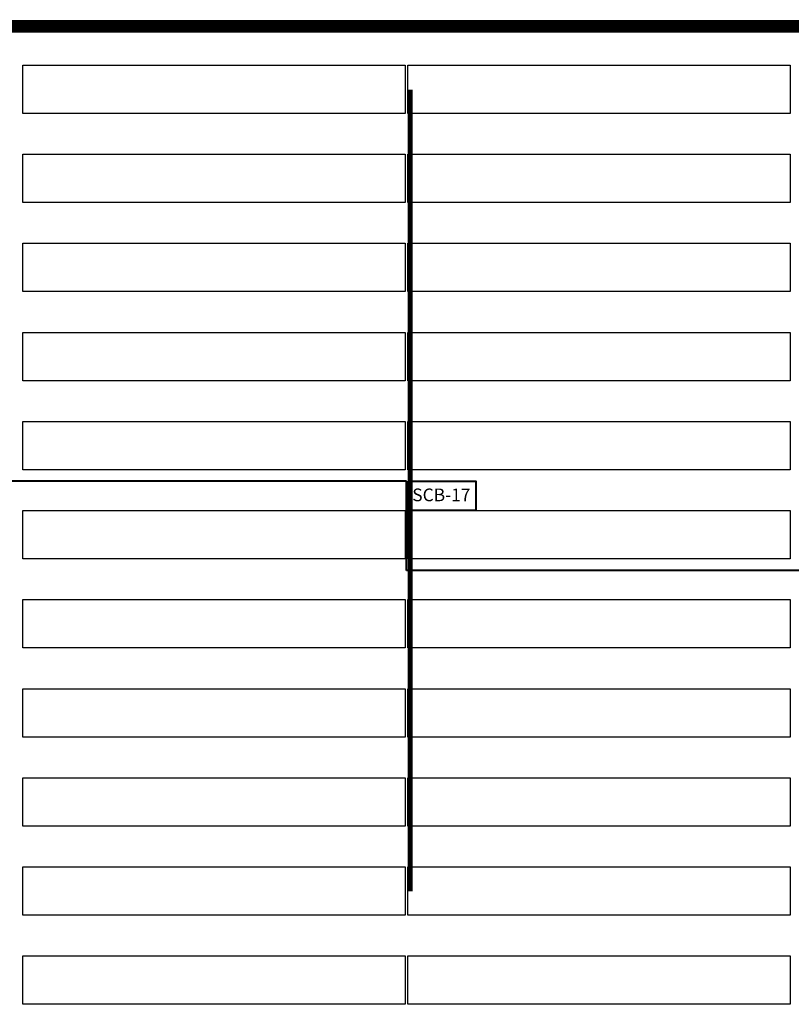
# Model space of a CAD drawing. Header units: inches. Extents: x 727810 to 1461440, y 2714588 to 5435005.
# Tile 78 of 233: x 728991 to 729052, y 2715719 to 2715797. Entities that reach past the tile are written whole.
import ezdxf

# ---------------------------------------------------------------- set-up
doc = ezdxf.new("R2010")
doc.units = ezdxf.units.IN
doc.header["$MEASUREMENT"] = 0
for name, color, linetype in [('DETAILS', 7, 'Continuous'), ('POLYLINE', 3, 'Continuous'), ('Saatvik', 5, 'Continuous'), ('SCB', 7, 'Continuous'), ('tranch', 7, 'Continuous')]:
    doc.layers.add(name, color=color, linetype=linetype)
doc.styles.get("Standard").update_dxf_attribs({"font": 'arial.ttf'})

# ---------------------------------------------------------------- blocks, each defined once
blk = doc.blocks.new('245')
at = {"layer": 'SCB', "lineweight": 40}
for points in [[(727940.219, 2716280.277), (727945.559, 2716280.277), (727945.559, 2716277.976)], [(727945.559, 2716277.976), (727940.219, 2716277.976), (727940.219, 2716280.277)]]:
    blk.add_lwpolyline(points, dxfattribs=at)

msp = doc.modelspace()

# ---------------------------------------------------------------- linework, layer by layer
at = {"layer": 'DETAILS', "color": 6, "lineweight": 40}
for p, q in [((729021.4461, 2715760.52281), (728958.08806, 2715760.52281)), ((729021.4461, 2715760.52281), (728958.08806, 2715760.52281)), ((729021.4461, 2715753.52281), (729021.4461, 2715760.52281)), ((729021.4461, 2715753.52281), (729021.4461, 2715760.52281)), ((729327.20015, 2715753.52281), (729021.4461, 2715753.52281)), ((729327.20015, 2715753.52281), (729021.4461, 2715753.52281))]:
    msp.add_line(p, q, dxfattribs=at)
at = {"layer": 'POLYLINE', "color": 0, "lineweight": 40, "const_width": 1}
msp.add_lwpolyline([(729172.28328, 2715796.27486), (728676.74614, 2715796.29279)], dxfattribs=at)
msp.add_lwpolyline([(729172.28328, 2715796.27486), (728676.74614, 2715796.29279)], dxfattribs=at)
at = {"layer": 'Saatvik', "color": 5}
for points in [[(728991.29018, 2715793.2212), (729021.33018, 2715793.2212), (729021.33018, 2715789.4212), (728991.29018, 2715789.4212), (728991.29018, 2715793.2212)], [(729021.53018, 2715793.2212), (729051.57018, 2715793.2212), (729051.57018, 2715789.4212), (729021.53018, 2715789.4212), (729021.53018, 2715793.2212)], [(728991.29018, 2715786.2212), (729021.33018, 2715786.2212), (729021.33018, 2715782.4212), (728991.29018, 2715782.4212), (728991.29018, 2715786.2212)], [(729021.53018, 2715786.2212), (729051.57018, 2715786.2212), (729051.57018, 2715782.4212), (729021.53018, 2715782.4212), (729021.53018, 2715786.2212)], [(728991.29018, 2715779.2212), (729021.33018, 2715779.2212), (729021.33018, 2715775.4212), (728991.29018, 2715775.4212), (728991.29018, 2715779.2212)], [(729021.53018, 2715779.2212), (729051.57018, 2715779.2212), (729051.57018, 2715775.4212), (729021.53018, 2715775.4212), (729021.53018, 2715779.2212)], [(728991.29018, 2715772.2212), (729021.33018, 2715772.2212), (729021.33018, 2715768.4212), (728991.29018, 2715768.4212), (728991.29018, 2715772.2212)], [(729021.53018, 2715772.2212), (729051.57018, 2715772.2212), (729051.57018, 2715768.4212), (729021.53018, 2715768.4212), (729021.53018, 2715772.2212)], [(728991.29018, 2715765.2212), (729021.33018, 2715765.2212), (729021.33018, 2715761.4212), (728991.29018, 2715761.4212), (728991.29018, 2715765.2212)], [(729021.53018, 2715765.2212), (729051.57018, 2715765.2212), (729051.57018, 2715761.4212), (729021.53018, 2715761.4212), (729021.53018, 2715765.2212)], [(728991.29018, 2715758.2212), (729021.33018, 2715758.2212), (729021.33018, 2715754.4212), (728991.29018, 2715754.4212), (728991.29018, 2715758.2212)], [(729021.53018, 2715758.2212), (729051.57018, 2715758.2212), (729051.57018, 2715754.4212), (729021.53018, 2715754.4212), (729021.53018, 2715758.2212)], [(728991.29018, 2715751.2212), (729021.33018, 2715751.2212), (729021.33018, 2715747.4212), (728991.29018, 2715747.4212), (728991.29018, 2715751.2212)], [(729021.53018, 2715751.2212), (729051.57018, 2715751.2212), (729051.57018, 2715747.4212), (729021.53018, 2715747.4212), (729021.53018, 2715751.2212)], [(728991.29018, 2715744.2212), (729021.33018, 2715744.2212), (729021.33018, 2715740.4212), (728991.29018, 2715740.4212), (728991.29018, 2715744.2212)], [(729021.53018, 2715744.2212), (729051.57018, 2715744.2212), (729051.57018, 2715740.4212), (729021.53018, 2715740.4212), (729021.53018, 2715744.2212)], [(728991.29018, 2715737.2212), (729021.33018, 2715737.2212), (729021.33018, 2715733.4212), (728991.29018, 2715733.4212), (728991.29018, 2715737.2212)], [(729021.53018, 2715737.2212), (729051.57018, 2715737.2212), (729051.57018, 2715733.4212), (729021.53018, 2715733.4212), (729021.53018, 2715737.2212)], [(728991.29018, 2715730.2212), (729021.33018, 2715730.2212), (729021.33018, 2715726.4212), (728991.29018, 2715726.4212), (728991.29018, 2715730.2212)], [(729021.53018, 2715730.2212), (729051.57018, 2715730.2212), (729051.57018, 2715726.4212), (729021.53018, 2715726.4212), (729021.53018, 2715730.2212)], [(728991.29018, 2715723.2212), (729021.33018, 2715723.2212), (729021.33018, 2715719.4212), (728991.29018, 2715719.4212), (728991.29018, 2715723.2212)], [(729021.53018, 2715723.2212), (729051.57018, 2715723.2212), (729051.57018, 2715719.4212), (729021.53018, 2715719.4212), (729021.53018, 2715723.2212)]]:
    msp.add_lwpolyline(points, dxfattribs=at)
at = {"layer": 'tranch', "const_width": 0.4}
for points in [[(729021.73018, 2715759.37201), (729021.73018, 2715791.2912)], [(729021.73018, 2715759.37201), (729021.73018, 2715728.2912)]]:
    msp.add_lwpolyline(points, dxfattribs=at)

# ---------------------------------------------------------------- block references
at = {"layer": 'SCB', "color": 1, "lineweight": 40}
msp.add_blockref('245', (1081.31101, -519.75445), dxfattribs=at)
msp.add_blockref('245', (1081.31101, -519.75445), dxfattribs=at)

# ---------------------------------------------------------------- texts
at = {"layer": 'SCB', "color": 7, "lineweight": 40, "insert": (729021.8885, 2715759.95231), "char_height": 1, "attachment_point": 1}
msp.add_mtext_dynamic_manual_height_columns('SCB-17', width=10.9628712, gutter_width=20.36957, heights=[0], dxfattribs=at)
msp.add_mtext_dynamic_manual_height_columns('SCB-17', width=10.9628712, gutter_width=20.36957, heights=[0], dxfattribs=at)

doc.saveas('drawing.dxf')
